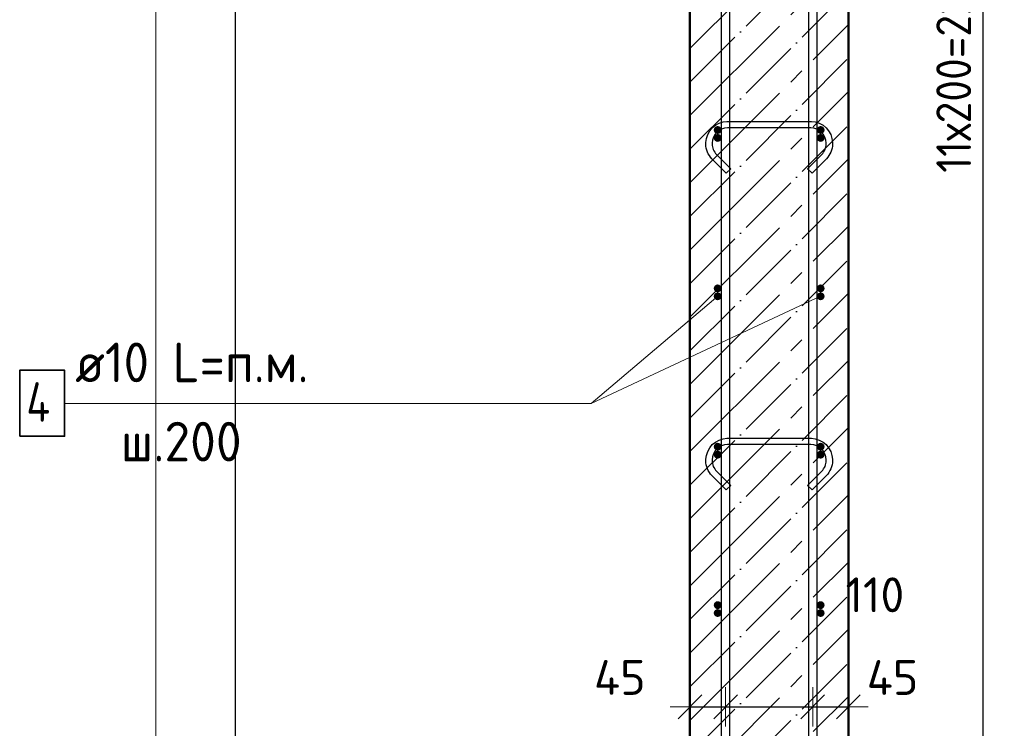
# Model space of a CAD drawing. Header units: millimetres. Extents: x -19950 to 69837, y -2757 to 40090.
# Tile 48 of 136: x -3835 to -2592, y 7507 to 8402. Entities that reach past the tile are written whole.
import ezdxf

# ---------------------------------------------------------------- set-up
doc = ezdxf.new("R2010")
doc.units = ezdxf.units.MM
doc.header["$PDMODE"] = 65
doc.linetypes.add('______11', pattern=[100, 80, -10, 0, -10])
doc.linetypes.add('______5', pattern=[220, 160, -20, 20, -20])
for name, color, linetype, lineweight in [('Standard', 7, 'Continuous', 25), ('Арм.стержн. Арматура края', 96, 'Continuous', 35), ('Арм.стержн. вертикальными 1', 22, 'Continuous', 35), ('Арм.стержн.горизонт. 1', 180, 'Continuous', 35), ('Размерная линия_ общее', 7, 'Continuous', 13)]:
    doc.layers.add(name, color=color, linetype=linetype, lineweight=lineweight)
doc.layers.add('Арм.стержн.Стяжки', color=7, linetype='Continuous', lineweight=35, true_color=0x501e0f)
doc.styles.add('ISOCPEUR', font='ISOCPEUR')
doc.dimstyles.new('DIMSTYLE_7', dxfattribs={"dimtxt": 44, "dimasz": 50, "dimexe": 0, "dimexo": 0, "dimgap": 22, "dimtad": 2, "dimdec": 0, "dimrnd": 5, "dimzin": 12, "dimdsep": 46, "dimtxsty": 'ISOCPEUR', "dimblk1": 'ALL_ML_STRICH', "dimblk2": 'ALL_ML_STRICH', "dimsah": 1, "dimcen": 0, "dimclrd": 7, "dimclre": 256, "dimclrt": 7, "dimadec": 0, "dimazin": 0, "dimtfac": 1, "dimtdec": 0, "dimtix": 1, "dimtmove": 2, "dimatfit": 3, "dimfxl": 0, "dimtzin": 0, "dimlwd": 0, "dimlwe": -3, "dimarcsym": 0})
doc.dimstyles.new('DIMSTYLE_9', dxfattribs={"dimtxt": 44, "dimasz": 50, "dimexe": 0, "dimexo": 0.001, "dimgap": 22, "dimtad": 2, "dimdec": 0, "dimrnd": 5, "dimzin": 12, "dimdsep": 46, "dimtxsty": 'ISOCPEUR', "dimblk1": 'ALL_ML_STRICH', "dimblk2": 'ALL_ML_STRICH', "dimsah": 1, "dimcen": 0, "dimse1": 1, "dimse2": 1, "dimclrd": 7, "dimclre": 256, "dimclrt": 7, "dimadec": 0, "dimazin": 0, "dimtfac": 1, "dimtdec": 0, "dimtix": 1, "dimtmove": 2, "dimatfit": 3, "dimfxl": 0, "dimtvp": 1.2, "dimtzin": 0, "dimlwd": 0, "dimlwe": -3, "dimarcsym": 0})

# ---------------------------------------------------------------- blocks, each defined once
blk = doc.blocks.new('ALL_ML_STRICH')
at = {"color": 0, "linetype": 'ByBlock', "lineweight": -2}
for p, q in [((0, -0.5), (0, 0.5)), ((-0.3, -0.3), (0.3, 0.3)), ((-1, 0), (0.5, 0))]:
    blk.add_line(p, q, dxfattribs=at)
blk = doc.blocks.new('*D68')
at = {"layer": 'DEFPOINTS', "color": 7, "linetype": 'Continuous', "lineweight": 13, "transparency": 33554687}
for p in [(-2988.4, 7534.2), (-2943.4, 7536.5), (-2988.4, 7524.8)]:
    blk.add_point(p, dxfattribs=at)
at = {"layer": 'Размерная линия_ общее', "color": 7, "linetype": 'Continuous', "lineweight": -2, "transparency": 33554687}
blk.add_line((-2988.4, 7534.2), (-2943.4, 7534.2), dxfattribs=at)
at = {"layer": 'Размерная линия_ общее', "color": 7, "linetype": 'Continuous', "lineweight": 13, "transparency": 33554687, "xscale": 50, "yscale": 50, "zscale": 50, "rotation": 180}
blk.add_blockref('ALL_ML_STRICH', (-2988.4, 7534.2), dxfattribs=at)
at = {"layer": 'Размерная линия_ общее', "color": 7, "linetype": 'Continuous', "lineweight": 13, "transparency": 33554687, "xscale": 50, "yscale": 50, "zscale": 50}
blk.add_blockref('ALL_ML_STRICH', (-2943.4, 7534.2), dxfattribs=at)
at = {"layer": 'Размерная линия_ общее', "color": 7, "linetype": 'Continuous', "lineweight": 13, "transparency": 33554687, "insert": (-3077, 7571.3), "char_height": 44, "width": 88, "attachment_point": 5, "style": 'ISOCPEUR'}
blk.add_mtext('\\A1;{45}', dxfattribs=at)
blk = doc.blocks.new('*D69')
at = {"layer": 'DEFPOINTS', "color": 7, "linetype": 'Continuous', "lineweight": 13, "transparency": 33554687}
for p in [(-2943.4, 7536.5), (-2943.4, 7534.2), (-2833.4, 7540.5)]:
    blk.add_point(p, dxfattribs=at)
at = {"layer": 'Размерная линия_ общее', "color": 7, "linetype": 'Continuous', "lineweight": -2, "transparency": 33554687}
blk.add_line((-2943.4, 7534.2), (-2833.4, 7534.2), dxfattribs=at)
at = {"layer": 'Размерная линия_ общее', "color": 7, "linetype": 'Continuous', "lineweight": 13, "transparency": 33554687, "xscale": 50, "yscale": 50, "zscale": 50, "rotation": 180}
blk.add_blockref('ALL_ML_STRICH', (-2943.4, 7534.2), dxfattribs=at)
at = {"layer": 'Размерная линия_ общее', "color": 7, "linetype": 'Continuous', "lineweight": 13, "transparency": 33554687, "xscale": 50, "yscale": 50, "zscale": 50}
blk.add_blockref('ALL_ML_STRICH', (-2833.4, 7534.2), dxfattribs=at)
at = {"layer": 'Размерная линия_ общее', "color": 7, "linetype": 'Continuous', "lineweight": 13, "transparency": 33554687, "insert": (-2754.9, 7675.6), "char_height": 44, "width": 132, "attachment_point": 5, "style": 'ISOCPEUR'}
blk.add_mtext('\\A1;{110}', dxfattribs=at)
blk = doc.blocks.new('*D70')
at = {"layer": 'DEFPOINTS', "color": 7, "linetype": 'Continuous', "lineweight": 13, "transparency": 33554687}
for p in [(-2833.4, 7540.5), (-2833.4, 7534.2), (-2788.4, 7533.3)]:
    blk.add_point(p, dxfattribs=at)
at = {"layer": 'Размерная линия_ общее', "color": 7, "linetype": 'Continuous', "lineweight": -2, "transparency": 33554687}
blk.add_line((-2833.4, 7534.2), (-2788.4, 7534.2), dxfattribs=at)
at = {"layer": 'Размерная линия_ общее', "color": 7, "linetype": 'Continuous', "lineweight": 13, "transparency": 33554687, "xscale": 50, "yscale": 50, "zscale": 50, "rotation": 180}
blk.add_blockref('ALL_ML_STRICH', (-2833.4, 7534.2), dxfattribs=at)
at = {"layer": 'Размерная линия_ общее', "color": 7, "linetype": 'Continuous', "lineweight": 13, "transparency": 33554687, "xscale": 50, "yscale": 50, "zscale": 50}
blk.add_blockref('ALL_ML_STRICH', (-2788.4, 7534.2), dxfattribs=at)
at = {"layer": 'Размерная линия_ общее', "color": 7, "linetype": 'Continuous', "lineweight": 13, "transparency": 33554687, "insert": (-2732.7, 7571.2), "char_height": 44, "width": 88, "attachment_point": 5, "style": 'ISOCPEUR'}
blk.add_mtext('\\A1;{45}', dxfattribs=at)
blk = doc.blocks.new('*D241')
at = {"layer": 'DEFPOINTS', "color": 7, "linetype": 'Continuous', "lineweight": 13, "transparency": 33554687}
for p in [(-2788.4, 9912.6), (-2740.5, 6792.6), (-2411.2, 6792.6)]:
    blk.add_point(p, dxfattribs=at)
at = {"layer": 'Размерная линия_ общее', "color": 253, "linetype": 'Continuous', "lineweight": -2, "true_color": 0xa0a0a0, "transparency": 33554687}
for p, q in [((-2768.4, 9912.6), (-2411.2, 9912.6)), ((-2720.5, 6792.6), (-2411.2, 6792.6))]:
    blk.add_line(p, q, dxfattribs=at)
at = {"layer": 'Размерная линия_ общее', "color": 7, "linetype": 'Continuous', "lineweight": -2, "transparency": 33554687}
blk.add_line((-2411.2, 6792.6), (-2411.2, 9912.6), dxfattribs=at)
at = {"layer": 'Размерная линия_ общее', "color": 7, "linetype": 'Continuous', "lineweight": 13, "transparency": 33554687, "xscale": 50, "yscale": 50, "zscale": 50}
for p, rotation in [((-2411.2, 9912.6), 90), ((-2411.2, 6792.6), 270)]:
    blk.add_blockref('ALL_ML_STRICH', p, dxfattribs=dict(at, rotation=rotation))
at = {"layer": 'Размерная линия_ общее', "color": 7, "linetype": 'Continuous', "lineweight": 13, "transparency": 33554687, "insert": (-2448.2, 8359.2), "char_height": 44, "width": 176, "attachment_point": 5, "rotation": 90, "style": 'ISOCPEUR'}
blk.add_mtext('\\A1;{3120}', dxfattribs=at)
blk = doc.blocks.new('*D245')
at = {"layer": 'DEFPOINTS', "color": 7, "linetype": 'Continuous', "lineweight": 13, "transparency": 33554687}
for p in [(-2823.4, 9452.6), (-2823.4, 7252.6), (-2618.4, 7252.6)]:
    blk.add_point(p, dxfattribs=at)
at = {"layer": 'Размерная линия_ общее', "color": 253, "linetype": 'Continuous', "lineweight": -2, "true_color": 0xa0a0a0, "transparency": 33554687}
for p, q in [((-2803.4, 9452.6), (-2618.4, 9452.6)), ((-2803.4, 7252.6), (-2618.4, 7252.6))]:
    blk.add_line(p, q, dxfattribs=at)
at = {"layer": 'Размерная линия_ общее', "color": 7, "linetype": 'Continuous', "lineweight": -2, "transparency": 33554687}
blk.add_line((-2618.4, 7252.6), (-2618.4, 9452.6), dxfattribs=at)
at = {"layer": 'Размерная линия_ общее', "color": 7, "linetype": 'Continuous', "lineweight": 13, "transparency": 33554687, "xscale": 50, "yscale": 50, "zscale": 50}
for p, rotation in [((-2618.4, 9452.6), 90), ((-2618.4, 7252.6), 270)]:
    blk.add_blockref('ALL_ML_STRICH', p, dxfattribs=dict(at, rotation=rotation))
at = {"layer": 'Размерная линия_ общее', "color": 7, "linetype": 'Continuous', "lineweight": 13, "transparency": 33554687, "insert": (-2677.4, 8208.6), "char_height": 44, "width": 2.2, "attachment_point": 1, "rotation": 90, "line_spacing_factor": 0.60241, "style": 'ISOCPEUR'}
blk.add_mtext('\\W0.91;11х200=2200', dxfattribs=at)

msp = doc.modelspace()

# ---------------------------------------------------------------- hatches: boundary and pattern name
at = {"layer": 'Арм.стержн. Арматура края', "linetype": 'Continuous', "lineweight": 50, "transparency": 33554687}
for points in [[(-2948.4, 8262.6), (-2948.8, 8264.5), (-2949.9, 8266.1), (-2951.5, 8267.2), (-2953.4, 8267.6), (-2955.3, 8267.2), (-2956.9, 8266.1), (-2958, 8264.5), (-2958.4, 8262.6), (-2958, 8260.7), (-2956.9, 8259.1), (-2955.3, 8258), (-2953.4, 8257.6), (-2951.5, 8258), (-2949.9, 8259.1), (-2948.8, 8260.7)], [(-2818.4, 8262.6), (-2818.8, 8264.5), (-2819.9, 8266.1), (-2821.5, 8267.2), (-2823.4, 8267.6), (-2825.3, 8267.2), (-2826.9, 8266.1), (-2828, 8264.5), (-2828.4, 8262.6), (-2828, 8260.7), (-2826.9, 8259.1), (-2825.3, 8258), (-2823.4, 8257.6), (-2821.5, 8258), (-2819.9, 8259.1), (-2818.8, 8260.7)], [(-2948.4, 8062.6), (-2948.8, 8064.5), (-2949.9, 8066.1), (-2951.5, 8067.2), (-2953.4, 8067.6), (-2955.3, 8067.2), (-2956.9, 8066.1), (-2958, 8064.5), (-2958.4, 8062.6), (-2958, 8060.7), (-2956.9, 8059.1), (-2955.3, 8058), (-2953.4, 8057.6), (-2951.5, 8058), (-2949.9, 8059.1), (-2948.8, 8060.7)], [(-2818.4, 8062.6), (-2818.8, 8064.5), (-2819.9, 8066.1), (-2821.5, 8067.2), (-2823.4, 8067.6), (-2825.3, 8067.2), (-2826.9, 8066.1), (-2828, 8064.5), (-2828.4, 8062.6), (-2828, 8060.7), (-2826.9, 8059.1), (-2825.3, 8058), (-2823.4, 8057.6), (-2821.5, 8058), (-2819.9, 8059.1), (-2818.8, 8060.7)], [(-2948.4, 7862.6), (-2948.8, 7864.5), (-2949.9, 7866.1), (-2951.5, 7867.2), (-2953.4, 7867.6), (-2955.3, 7867.2), (-2956.9, 7866.1), (-2958, 7864.5), (-2958.4, 7862.6), (-2958, 7860.7), (-2956.9, 7859.1), (-2955.3, 7858), (-2953.4, 7857.6), (-2951.5, 7858), (-2949.9, 7859.1), (-2948.8, 7860.7)], [(-2818.4, 7862.6), (-2818.8, 7864.5), (-2819.9, 7866.1), (-2821.5, 7867.2), (-2823.4, 7867.6), (-2825.3, 7867.2), (-2826.9, 7866.1), (-2828, 7864.5), (-2828.4, 7862.6), (-2828, 7860.7), (-2826.9, 7859.1), (-2825.3, 7858), (-2823.4, 7857.6), (-2821.5, 7858), (-2819.9, 7859.1), (-2818.8, 7860.7)], [(-2948.4, 7662.6), (-2948.8, 7664.5), (-2949.9, 7666.1), (-2951.5, 7667.2), (-2953.4, 7667.6), (-2955.3, 7667.2), (-2956.9, 7666.1), (-2958, 7664.5), (-2958.4, 7662.6), (-2958, 7660.7), (-2956.9, 7659.1), (-2955.3, 7658), (-2953.4, 7657.6), (-2951.5, 7658), (-2949.9, 7659.1), (-2948.8, 7660.7)], [(-2818.4, 7662.6), (-2818.8, 7664.5), (-2819.9, 7666.1), (-2821.5, 7667.2), (-2823.4, 7667.6), (-2825.3, 7667.2), (-2826.9, 7666.1), (-2828, 7664.5), (-2828.4, 7662.6), (-2828, 7660.7), (-2826.9, 7659.1), (-2825.3, 7658), (-2823.4, 7657.6), (-2821.5, 7658), (-2819.9, 7659.1), (-2818.8, 7660.7)]]:
    msp.add_hatch(color=4, dxfattribs=at).paths.add_polyline_path(points)
at = {"layer": 'Арм.стержн.горизонт. 1', "linetype": 'Continuous', "lineweight": 50, "transparency": 33554687}
for points in [[(-2948.4, 8252.6), (-2948.8, 8254.5), (-2949.9, 8256.1), (-2951.5, 8257.2), (-2953.4, 8257.6), (-2955.3, 8257.2), (-2956.9, 8256.1), (-2958, 8254.5), (-2958.4, 8252.6), (-2958, 8250.7), (-2956.9, 8249.1), (-2955.3, 8248), (-2953.4, 8247.6), (-2951.5, 8248), (-2949.9, 8249.1), (-2948.8, 8250.7)], [(-2818.4, 8252.6), (-2818.8, 8254.5), (-2819.9, 8256.1), (-2821.5, 8257.2), (-2823.4, 8257.6), (-2825.3, 8257.2), (-2826.9, 8256.1), (-2828, 8254.5), (-2828.4, 8252.6), (-2828, 8250.7), (-2826.9, 8249.1), (-2825.3, 8248), (-2823.4, 8247.6), (-2821.5, 8248), (-2819.9, 8249.1), (-2818.8, 8250.7)], [(-2948.4, 8052.6), (-2948.8, 8054.5), (-2949.9, 8056.1), (-2951.5, 8057.2), (-2953.4, 8057.6), (-2955.3, 8057.2), (-2956.9, 8056.1), (-2958, 8054.5), (-2958.4, 8052.6), (-2958, 8050.7), (-2956.9, 8049.1), (-2955.3, 8048), (-2953.4, 8047.6), (-2951.5, 8048), (-2949.9, 8049.1), (-2948.8, 8050.7)], [(-2818.4, 8052.6), (-2818.8, 8054.5), (-2819.9, 8056.1), (-2821.5, 8057.2), (-2823.4, 8057.6), (-2825.3, 8057.2), (-2826.9, 8056.1), (-2828, 8054.5), (-2828.4, 8052.6), (-2828, 8050.7), (-2826.9, 8049.1), (-2825.3, 8048), (-2823.4, 8047.6), (-2821.5, 8048), (-2819.9, 8049.1), (-2818.8, 8050.7)], [(-2948.4, 7852.6), (-2948.8, 7854.5), (-2949.9, 7856.1), (-2951.5, 7857.2), (-2953.4, 7857.6), (-2955.3, 7857.2), (-2956.9, 7856.1), (-2958, 7854.5), (-2958.4, 7852.6), (-2958, 7850.7), (-2956.9, 7849.1), (-2955.3, 7848), (-2953.4, 7847.6), (-2951.5, 7848), (-2949.9, 7849.1), (-2948.8, 7850.7)], [(-2818.4, 7852.6), (-2818.8, 7854.5), (-2819.9, 7856.1), (-2821.5, 7857.2), (-2823.4, 7857.6), (-2825.3, 7857.2), (-2826.9, 7856.1), (-2828, 7854.5), (-2828.4, 7852.6), (-2828, 7850.7), (-2826.9, 7849.1), (-2825.3, 7848), (-2823.4, 7847.6), (-2821.5, 7848), (-2819.9, 7849.1), (-2818.8, 7850.7)], [(-2948.4, 7652.6), (-2948.8, 7654.5), (-2949.9, 7656.1), (-2951.5, 7657.2), (-2953.4, 7657.6), (-2955.3, 7657.2), (-2956.9, 7656.1), (-2958, 7654.5), (-2958.4, 7652.6), (-2958, 7650.7), (-2956.9, 7649.1), (-2955.3, 7648), (-2953.4, 7647.6), (-2951.5, 7648), (-2949.9, 7649.1), (-2948.8, 7650.7)], [(-2818.4, 7652.6), (-2818.8, 7654.5), (-2819.9, 7656.1), (-2821.5, 7657.2), (-2823.4, 7657.6), (-2825.3, 7657.2), (-2826.9, 7656.1), (-2828, 7654.5), (-2828.4, 7652.6), (-2828, 7650.7), (-2826.9, 7649.1), (-2825.3, 7648), (-2823.4, 7647.6), (-2821.5, 7648), (-2819.9, 7649.1), (-2818.8, 7650.7)]]:
    msp.add_hatch(color=4, dxfattribs=at).paths.add_polyline_path(points)

# ---------------------------------------------------------------- linework, layer by layer
at = {"layer": 'Standard', "color": 52, "linetype": 'Continuous', "lineweight": -3, "transparency": 33554687}
msp.add_line((-3562.6, 10172.9), (-3562.6, 6447.4), dxfattribs=at)
msp.add_line((-3562.6, 10172.9), (-3562.6, 6447.4), dxfattribs=at)
at = {"layer": 'Standard', "color": 7, "linetype": 'Continuous', "lineweight": 50, "transparency": 33554687}
for p, q in [((-2988.4, 9912.6), (-2988.4, 6792.6)), ((-2788.4, 6792.6), (-2788.4, 9912.6))]:
    msp.add_line(p, q, dxfattribs=at)
at = {"layer": 'Standard', "color": 7, "linetype": '______5', "lineweight": -3, "transparency": 33554687}
for p, q in [((-2988.4, 8365.5), (-2788.4, 8565.5)), ((-2988.4, 8280.7), (-2788.4, 8480.7)), ((-2988.4, 8195.8), (-2788.4, 8395.8)), ((-2988.4, 8111), (-2788.4, 8311)), ((-2988.4, 8026.1), (-2788.4, 8226.1)), ((-2988.4, 7941.3), (-2788.4, 8141.3)), ((-2988.4, 7856.4), (-2788.4, 8056.4)), ((-2988.4, 7771.6), (-2788.4, 7971.6)), ((-2988.4, 7686.7), (-2788.4, 7886.7)), ((-2988.4, 7601.9), (-2788.4, 7801.9)), ((-2988.4, 7517), (-2788.4, 7717)), ((-2988.4, 7432.2), (-2788.4, 7632.2)), ((-2988.4, 7347.3), (-2788.4, 7547.3))]:
    msp.add_line(p, q, dxfattribs=at)
at = {"layer": 'Standard', "color": 7, "linetype": '______11', "lineweight": -3, "transparency": 33554687}
for p, q in [((-2988.4, 8323.1), (-2788.4, 8523.1)), ((-2988.4, 8238.3), (-2788.4, 8438.3)), ((-2988.4, 8153.4), (-2788.4, 8353.4)), ((-2988.4, 8068.5), (-2788.4, 8268.5)), ((-2988.4, 7983.7), (-2788.4, 8183.7)), ((-2988.4, 7898.8), (-2788.4, 8098.8)), ((-2988.4, 7814), (-2788.4, 8014)), ((-2988.4, 7729.1), (-2788.4, 7929.1)), ((-2988.4, 7644.3), (-2788.4, 7844.3)), ((-2988.4, 7559.4), (-2788.4, 7759.4)), ((-2988.4, 7474.6), (-2788.4, 7674.6)), ((-2988.4, 7389.7), (-2788.4, 7589.7))]:
    msp.add_line(p, q, dxfattribs=at)
at = {"layer": 'Standard', "color": 7, "linetype": 'Continuous', "lineweight": 13, "transparency": 33554687}
msp.add_line((-2823.4, 8052.6), (-3112.9, 7917.4), dxfattribs=at)
msp.add_lwpolyline([(-3662.6, 6347.4), (-2489.7, 6347.4), (-2489.7, 10272.9), (-3662.6, 10272.9), (-3662.6, 6347.4)], dxfattribs=at)
at = {"layer": 'Арм.стержн. вертикальными 1', "color": 4, "linetype": 'Continuous', "lineweight": 25, "transparency": 33554687}
for points in [[(-2838.4, 6792.6), (-2838.4, 10003.6), (-2839, 10008.1), (-2840.5, 10012.7), (-2842.9, 10016.9), (-2845.7, 10020.3), (-2849.1, 10023.1), (-2853.3, 10025.5), (-2857.9, 10027), (-2862.4, 10027.6), (-3143.4, 10027.6), (-3143.4, 10037.6), (-2861.7, 10037.6), (-2855.6, 10036.8), (-2849.3, 10034.7), (-2843.4, 10031.4), (-2838.6, 10027.4), (-2834.6, 10022.6), (-2831.3, 10016.7), (-2829.2, 10010.4), (-2828.4, 10004.3), (-2828.4, 6792.6), (-2838.4, 6792.6)], [(-2948.4, 6792.6), (-2948.4, 9943.6), (-2949, 9948.1), (-2950.5, 9952.7), (-2952.9, 9956.9), (-2955.7, 9960.3), (-2959.1, 9963.1), (-2963.3, 9965.5), (-2967.9, 9967), (-2972.4, 9967.6), (-3313.4, 9967.6), (-3313.4, 9977.6), (-2971.7, 9977.6), (-2965.6, 9976.8), (-2959.3, 9974.7), (-2953.4, 9971.4), (-2948.6, 9967.4), (-2944.6, 9962.6), (-2941.3, 9956.7), (-2939.2, 9950.4), (-2938.4, 9944.3), (-2938.4, 6792.6), (-2948.4, 6792.6)]]:
    msp.add_lwpolyline(points, dxfattribs=at)
at = {"layer": 'Арм.стержн.горизонт. 1', "color": 7, "linetype": 'Continuous', "lineweight": 13, "transparency": 33554687}
for p, q in [((-3112.9, 7917.4), (-2953.4, 8052.6)), ((-3777.9, 7917.4), (-3112.9, 7917.4))]:
    msp.add_line(p, q, dxfattribs=at)
at = {"layer": 'Арм.стержн.горизонт. 1', "color": 7, "linetype": 'Continuous', "lineweight": 35, "transparency": 33554687}
msp.add_lwpolyline([(-3834.5, 7875.8), (-3777.9, 7875.8), (-3777.9, 7959.1), (-3834.5, 7959.1), (-3834.5, 7875.8)], dxfattribs=at)
at = {"layer": 'Арм.стержн.Стяжки', "color": 40, "linetype": 'Continuous', "lineweight": 25, "transparency": 33554687}
for points in [[(-2942.6, 8208.1), (-2960.7, 8226.1), (-2962.3, 8228.1), (-2963.8, 8230.2), (-2965.2, 8232.4), (-2966.3, 8234.8), (-2967.1, 8237.2), (-2967.8, 8239.7), (-2968.2, 8242.3), (-2968.4, 8244.8), (-2968.4, 8246.8), (-2967.7, 8251.7), (-2966, 8256.8), (-2963.4, 8261.4), (-2960.2, 8265.3), (-2956.3, 8268.5), (-2951.7, 8271.1), (-2946.6, 8272.8), (-2941.7, 8273.5), (-2835.1, 8273.5), (-2830.2, 8272.8), (-2825.1, 8271.1), (-2820.4, 8268.5), (-2816.6, 8265.3), (-2813.4, 8261.4), (-2810.7, 8256.8), (-2809.1, 8251.7), (-2808.4, 8246.8), (-2808.4, 8244.8), (-2808.6, 8242.3), (-2809, 8239.7), (-2809.6, 8237.2), (-2810.5, 8234.8), (-2811.6, 8232.4), (-2812.9, 8230.2), (-2814.5, 8228.1), (-2816.1, 8226.1), (-2834.2, 8208.1), (-2839.8, 8213.7), (-2822, 8231.6), (-2820.7, 8233), (-2819.6, 8234.6), (-2818.7, 8236.2), (-2817.9, 8237.8), (-2817.3, 8239.6), (-2816.8, 8241.4), (-2816.5, 8243.2), (-2816.4, 8245.1), (-2816.4, 8246.2), (-2816.9, 8249.9), (-2818.1, 8253.5), (-2820, 8256.9), (-2822.3, 8259.6), (-2825, 8261.9), (-2828.3, 8263.8), (-2832, 8265), (-2835.6, 8265.5), (-2941.2, 8265.5), (-2944.8, 8265), (-2948.4, 8263.8), (-2951.8, 8261.9), (-2954.5, 8259.6), (-2956.8, 8256.9), (-2958.7, 8253.5), (-2959.9, 8249.9), (-2960.4, 8246.2), (-2960.4, 8245.1), (-2960.3, 8243.2), (-2960, 8241.4), (-2959.5, 8239.6), (-2958.9, 8237.8), (-2958.1, 8236.2), (-2957.1, 8234.6), (-2956, 8233), (-2954.8, 8231.6), (-2936.9, 8213.7), (-2942.6, 8208.1)], [(-2942.6, 7808.1), (-2960.7, 7826.1), (-2962.3, 7828.1), (-2963.8, 7830.2), (-2965.2, 7832.4), (-2966.3, 7834.8), (-2967.1, 7837.2), (-2967.8, 7839.7), (-2968.2, 7842.3), (-2968.4, 7844.8), (-2968.4, 7846.8), (-2967.7, 7851.7), (-2966, 7856.8), (-2963.4, 7861.4), (-2960.2, 7865.3), (-2956.3, 7868.5), (-2951.7, 7871.1), (-2946.6, 7872.8), (-2941.7, 7873.5), (-2835.1, 7873.5), (-2830.2, 7872.8), (-2825.1, 7871.1), (-2820.4, 7868.5), (-2816.6, 7865.3), (-2813.4, 7861.4), (-2810.7, 7856.8), (-2809.1, 7851.7), (-2808.4, 7846.8), (-2808.4, 7844.8), (-2808.6, 7842.3), (-2809, 7839.7), (-2809.6, 7837.2), (-2810.5, 7834.8), (-2811.6, 7832.4), (-2812.9, 7830.2), (-2814.5, 7828.1), (-2816.1, 7826.1), (-2834.2, 7808.1), (-2839.8, 7813.7), (-2822, 7831.6), (-2820.7, 7833), (-2819.6, 7834.6), (-2818.7, 7836.2), (-2817.9, 7837.8), (-2817.3, 7839.6), (-2816.8, 7841.4), (-2816.5, 7843.2), (-2816.4, 7845.1), (-2816.4, 7846.2), (-2816.9, 7849.9), (-2818.1, 7853.5), (-2820, 7856.9), (-2822.3, 7859.6), (-2825, 7861.9), (-2828.3, 7863.8), (-2832, 7865), (-2835.6, 7865.5), (-2941.2, 7865.5), (-2944.8, 7865), (-2948.4, 7863.8), (-2951.8, 7861.9), (-2954.5, 7859.6), (-2956.8, 7856.9), (-2958.7, 7853.5), (-2959.9, 7849.9), (-2960.4, 7846.2), (-2960.4, 7845.1), (-2960.3, 7843.2), (-2960, 7841.4), (-2959.5, 7839.6), (-2958.9, 7837.8), (-2958.1, 7836.2), (-2957.1, 7834.6), (-2956, 7833), (-2954.8, 7831.6), (-2936.9, 7813.7), (-2942.6, 7808.1)]]:
    msp.add_lwpolyline(points, dxfattribs=at)

# ---------------------------------------------------------------- texts
at = {"layer": 'Арм.стержн.горизонт. 1', "color": 7, "linetype": 'Continuous', "lineweight": 25, "transparency": 33554687, "char_height": 50, "attachment_point": 7, "style": 'ISOCPEUR'}
for s, insert, width in [('\\W0.94;ø10 L=п.м.', (-3764.5, 7944.1), 333.305), ('\\W0.80;4', (-3826.2, 7894.1), 59.972), ('\\W0.95;ш.200 ', (-3707, 7844.1), 218.666)]:
    msp.add_mtext(s, dxfattribs=dict(at, insert=insert, width=width))

# ---------------------------------------------------------------- dimensions: what is measured, and where the dimension line sits
at = {"layer": 'Размерная линия_ общее', "color": 7, "linetype": 'Continuous', "lineweight": 13, "transparency": 33554687}
dim = msp.add_linear_dim(base=(-2411.2, 9912.6), p1=(-2720.5, 6792.6), p2=(-2768.4, 9912.6), angle=90, dimstyle='DIMSTYLE_7', override={"dimpost": '<>', "dimclrd": 7, "dimclre": 253, "dimclrt": 7, "dimlwd": 0, "dimlwe": 65533}, dxfattribs=at)
dim.commit()
dim.dimension.update_dxf_attribs({"geometry": '*D241', "text_midpoint": (-2448.2, 8359.2), "dimtype": 160})
dim = msp.add_linear_dim(base=(-2618.4, 9452.6), p1=(-2803.4, 7252.6), p2=(-2803.4, 9452.6), angle=90, text='\\W0.91;11х200=2200', dimstyle='DIMSTYLE_7', override={"dimpost": '<>', "dimclrd": 7, "dimclre": 253, "dimclrt": 7, "dimlwd": 0, "dimlwe": 65533}, dxfattribs=at)
dim.commit()
dim.dimension.update_dxf_attribs({"geometry": '*D245', "text_midpoint": (-2640.4, 8352.6), "dimtype": 160})
for base, p1, p2, picture, middle in [((-2833.4, 7534.2), (-2943.4, 7536.5), (-2833.4, 7540.5), '*D69', (-2754.9, 7675.6)), ((-2943.4, 7534.2), (-2988.4, 7524.8), (-2943.4, 7536.5), '*D68', (-3077, 7571.3)), ((-2788.4, 7534.2), (-2833.4, 7540.5), (-2788.4, 7533.3), '*D70', (-2732.7, 7571.2))]:
    dim = msp.add_linear_dim(base=base, p1=p1, p2=p2, dimstyle='DIMSTYLE_9', override={"dimpost": '<>', "dimclrd": 7, "dimclre": 253, "dimclrt": 7, "dimlwd": 0, "dimlwe": 65533}, dxfattribs=at)
    dim.commit()
    dim.dimension.update_dxf_attribs({"geometry": picture, "text_midpoint": middle, "dimtype": 160})

doc.saveas('drawing.dxf')
